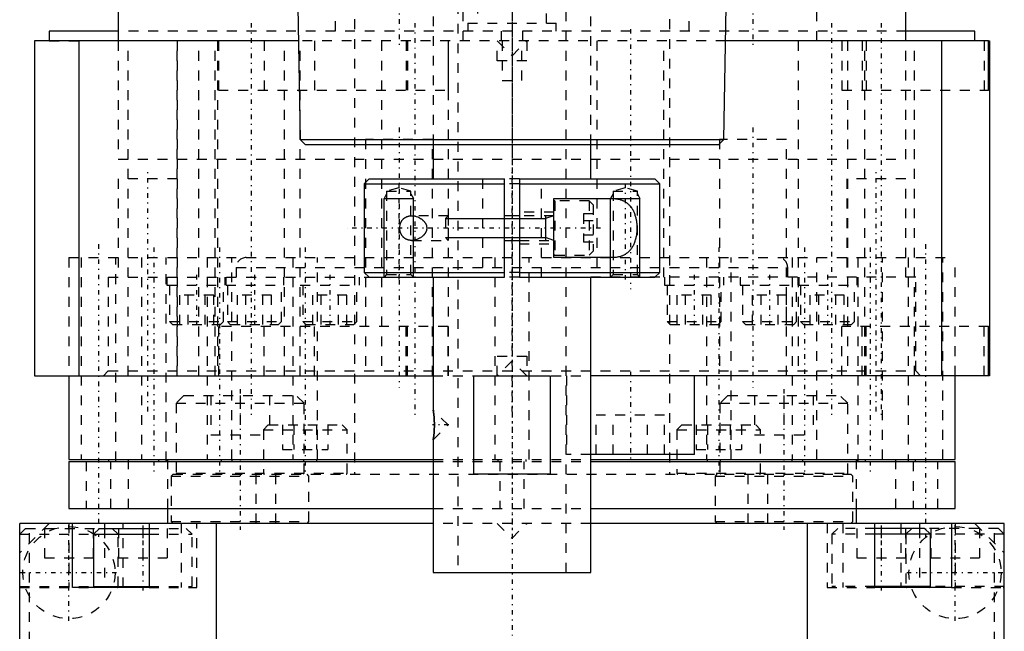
# Model space of a CAD drawing. Extents: x -70 to 70, y -1 to 571.
# Tile 2 of 13: x -50 to 50, y 118 to 180. Entities that reach past the tile are written whole.
import ezdxf

# ---------------------------------------------------------------- set-up
doc = ezdxf.new("R2010")
doc.units = 0
doc.linetypes.add('CENTER', pattern=[1.5, 0.45, -0.5, 0.05, -0.5])
doc.linetypes.add('DASHED', pattern=[2, 1, -1])
for name, color, linetype in [('AM_0', 7, 'CONTINUOUS'), ('AM_10', 7, 'CONTINUOUS'), ('AM_3', 7, 'DASHED'), ('AM_7', 7, 'CENTER')]:
    doc.layers.add(name, color=color, linetype=linetype)

msp = doc.modelspace()

# ---------------------------------------------------------------- linework, layer by layer
at = {"layer": 'AM_0', "color": 7, "linetype": 'CONTINUOUS'}
for p, q in [((-40, 182.5), (-40, 178)), ((40, 178), (40, 182.5)), ((-21.74, 181.5), (-21.51, 168)), ((21.51, 168), (21.74, 181.5)), ((-47, 179), (-47, 178)), ((-40.05, 179), (-47, 179)), ((47, 179), (40.05, 179)), ((47, 178), (47, 179)), ((-48.5, 178), (-48.5, 144)), ((-21.7, 178), (-48.5, 178)), ((-44, 178), (-44, 144)), ((48.4, 178), (21.71, 178)), ((43.67, 144), (43.67, 178)), ((48.4, 173), (48.4, 178)), ((48.4, 178), (48.4, 173)), ((48.44, 178), (48.44, 173)), ((48.44, 178), (48.5, 178)), ((48.5, 178), (48.5, 144)), ((48.5, 173), (48.4, 173)), ((-21.51, 168), (-21, 167.5)), ((-21.51, 168), (21.51, 168)), ((-21, 167.5), (21, 167.5)), ((-8, 167.5), (-8, 164)), ((8, 164), (8, 167.5)), ((21, 167.5), (21.51, 168)), ((-14.5, 164), (-15, 163.5)), ((-15, 163.5), (-15, 154.5)), ((-15, 163.5), (-0.75, 163.5)), ((-14.5, 164), (-0.75, 164)), ((-0.75, 154), (-0.75, 164)), ((0.75, 164), (14.5, 164)), ((0.75, 164), (0.75, 154)), ((0.75, 163.5), (15, 163.5)), ((15, 163.5), (14.5, 164)), ((15, 154.5), (15, 163.5)), ((4.25, 162), (10.2, 162)), ((4.25, 156), (4.25, 162)), ((0.75, 160.25), (-0.75, 160.25)), ((-0.75, 157.75), (0.75, 157.75)), ((10.2, 156), (4.25, 156)), ((-15, 154.5), (-14.5, 154)), ((-15, 154.5), (-0.75, 154.5)), ((0.75, 154.5), (15, 154.5)), ((14.5, 154), (15, 154.5)), ((-14.5, 154), (-0.75, 154)), ((-8, 154), (-8, 140.5)), ((0.75, 154), (14.5, 154)), ((8, 124), (8, 154)), ((48.4, 144), (48.4, 149)), ((48.4, 149), (48.5, 149)), ((48.4, 144), (48.4, 149)), ((48.44, 144), (48.44, 149)), ((-48.5, 144), (-8.01, 144)), ((-45, 144), (-45, 135.5)), ((-3.87, 144), (3.87, 144)), ((-3.87, 134), (-3.87, 144)), ((3.87, 144), (3.87, 134)), ((48.5, 144), (8, 144)), ((18.52, 136), (18.52, 144)), ((45, 135.5), (45, 144)), ((-8, 140.47), (-8, 140.5)), ((-7.98, 140.38), (-7.99, 140.43)), ((-7.95, 140.14), (-7.96, 140.23)), ((-8, 137.5), (-8, 137.53)), ((-8, 137.5), (-8, 124)), ((-7.99, 137.56), (-7.97, 137.67)), ((-7.96, 137.77), (-7.95, 137.87)), ((-45, 135.5), (-8, 135.5)), ((-45, 135.3), (-45, 130.5)), ((-45, 135.3), (-8, 135.3)), ((-40.98, 135.5), (-40.98, 135.3)), ((-35.87, 135.3), (-35.87, 135.5)), ((-35.13, 135.5), (-35.13, 135.3)), ((-29.51, 135.3), (-29.51, 135.5)), ((-28.46, 135.5), (-28.46, 135.3)), ((-21.14, 135.3), (-21.14, 135.5)), ((-19.85, 135.5), (-19.85, 135.3)), ((18.52, 136), (8, 136)), ((8, 135.5), (45, 135.5)), ((8, 135.3), (45, 135.3)), ((19.85, 135.3), (19.85, 135.5)), ((21.14, 135.5), (21.14, 135.3)), ((28.46, 135.3), (28.46, 135.5)), ((29.51, 135.5), (29.51, 135.3)), ((35.13, 135.3), (35.13, 135.5)), ((35.87, 135.5), (35.87, 135.3)), ((40.98, 135.3), (40.98, 135.5)), ((45, 130.5), (45, 135.3)), ((3.87, 134), (-3.87, 134)), ((-45, 130.5), (-8, 130.5)), ((-35, 130.5), (-35, 129)), ((8, 130.5), (45, 130.5)), ((35, 129), (35, 130.5)), ((-50, 117), (-50, 129)), ((-8, 129), (-50, 129)), ((-44.64, 122.5), (-44.64, 129)), ((-41.9, 128.5), (-42.5, 127.9)), ((-41.9, 128.5), (-36.86, 128.5)), ((-41.39, 129), (-41.39, 128.5)), ((-36.86, 129), (-36.86, 122.5)), ((-30, 117), (-30, 129)), ((50, 129), (8, 129)), ((30, 117), (30, 129)), ((36.86, 122.5), (36.86, 129)), ((41.9, 128.5), (36.86, 128.5)), ((41.39, 129), (41.39, 128.5)), ((42.5, 127.9), (41.9, 128.5)), ((44.64, 129), (44.64, 122.5)), ((50, 117), (50, 129)), ((-42.5, 127.9), (-42.5, 122.6)), ((-42.5, 127.9), (-36.86, 127.9)), ((42.5, 127.9), (36.86, 127.9)), ((42.5, 122.6), (42.5, 127.9)), ((-8, 124), (8, 124)), ((-36.86, 122.5), (-44.64, 122.5)), ((-42.5, 122.6), (-36.86, 122.6)), ((42.5, 122.6), (36.86, 122.6)), ((44.64, 122.5), (36.86, 122.5))]:
    msp.add_line(p, q, dxfattribs=at)
for points in [[(10.2, 162, 0), (10.23, 162, 0), (10.31, 162, 0), (10.38, 162, 0), (10.41, 161.99, 0), (10.45, 161.99, 0), (10.52, 161.98, 0), (10.59, 161.98, 0), (10.67, 161.97, 0), (10.74, 161.95, 0), (10.81, 161.94, 0), (10.84, 161.93, 0), (10.88, 161.92, 0), (10.95, 161.91, 0), (11.02, 161.88, 0), (11.09, 161.86, 0), (11.16, 161.84, 0), (11.22, 161.81, 0), (11.26, 161.8, 0), (11.29, 161.78, 0), (11.35, 161.75, 0), (11.42, 161.72, 0), (11.45, 161.7, 0), (11.48, 161.68, 0), (11.54, 161.64, 0), (11.6, 161.6, 0), (11.63, 161.58, 0), (11.66, 161.56, 0), (11.72, 161.51, 0), (11.77, 161.47, 0), (11.83, 161.42, 0), (11.88, 161.37, 0), (11.93, 161.31, 0), (11.96, 161.28, 0), (11.98, 161.26, 0), (12.03, 161.2, 0), (12.08, 161.14, 0), (12.12, 161.07, 0), (12.17, 161.01, 0), (12.21, 160.94, 0), (12.23, 160.91, 0), (12.25, 160.87, 0), (12.29, 160.8, 0), (12.33, 160.73, 0), (12.36, 160.65, 0), (12.4, 160.57, 0), (12.43, 160.48, 0), (12.45, 160.44, 0), (12.46, 160.4, 0), (12.49, 160.31, 0), (12.52, 160.22, 0), (12.55, 160.13, 0), (12.57, 160.03, 0), (12.59, 159.94, 0), (12.6, 159.89, 0), (12.61, 159.84, 0), (12.63, 159.74, 0), (12.64, 159.64, 0), (12.66, 159.55, 0), (12.67, 159.45, 0), (12.68, 159.35, 0), (12.68, 159.3, 0), (12.68, 159.25, 0), (12.69, 159.15, 0), (12.69, 159.05, 0), (12.69, 159, 0), (12.69, 158.95, 0), (12.69, 158.85, 0), (12.68, 158.75, 0), (12.68, 158.7, 0), (12.68, 158.65, 0), (12.67, 158.55, 0), (12.66, 158.45, 0), (12.64, 158.36, 0), (12.63, 158.26, 0), (12.61, 158.16, 0), (12.6, 158.11, 0), (12.59, 158.06, 0), (12.57, 157.97, 0), (12.55, 157.87, 0), (12.52, 157.78, 0), (12.49, 157.69, 0), (12.46, 157.6, 0), (12.45, 157.56, 0), (12.43, 157.52, 0), (12.4, 157.43, 0), (12.36, 157.35, 0), (12.33, 157.27, 0), (12.29, 157.2, 0), (12.25, 157.13, 0), (12.23, 157.09, 0), (12.21, 157.06, 0), (12.17, 156.99, 0), (12.12, 156.93, 0), (12.08, 156.86, 0), (12.03, 156.8, 0), (11.98, 156.74, 0), (11.96, 156.72, 0), (11.93, 156.69, 0), (11.88, 156.63, 0), (11.83, 156.58, 0), (11.77, 156.53, 0), (11.72, 156.49, 0), (11.66, 156.44, 0), (11.63, 156.42, 0), (11.6, 156.4, 0), (11.54, 156.36, 0), (11.48, 156.32, 0), (11.45, 156.3, 0), (11.42, 156.28, 0), (11.35, 156.25, 0), (11.29, 156.22, 0), (11.26, 156.2, 0), (11.22, 156.19, 0), (11.16, 156.16, 0), (11.09, 156.14, 0), (11.02, 156.12, 0), (10.95, 156.09, 0), (10.88, 156.08, 0), (10.84, 156.07, 0), (10.81, 156.06, 0), (10.74, 156.05, 0), (10.67, 156.03, 0), (10.59, 156.02, 0), (10.52, 156.02, 0), (10.45, 156.01, 0), (10.41, 156.01, 0), (10.38, 156, 0), (10.31, 156, 0), (10.23, 156, 0), (10.2, 156, 0)], [(-10.2, 157.75, 0), (-10.21, 157.75, 0), (-10.24, 157.75, 0), (-10.28, 157.75, 0), (-10.29, 157.75, 0), (-10.31, 157.75, 0), (-10.34, 157.76, 0), (-10.37, 157.76, 0), (-10.4, 157.76, 0), (-10.43, 157.77, 0), (-10.47, 157.78, 0), (-10.48, 157.78, 0), (-10.5, 157.78, 0), (-10.53, 157.79, 0), (-10.56, 157.8, 0), (-10.59, 157.81, 0), (-10.62, 157.82, 0), (-10.65, 157.83, 0), (-10.67, 157.84, 0), (-10.68, 157.84, 0), (-10.71, 157.86, 0), (-10.74, 157.87, 0), (-10.76, 157.88, 0), (-10.77, 157.88, 0), (-10.8, 157.9, 0), (-10.83, 157.92, 0), (-10.84, 157.92, 0), (-10.86, 157.93, 0), (-10.89, 157.95, 0), (-10.91, 157.97, 0), (-10.94, 157.99, 0), (-10.97, 158.01, 0), (-10.99, 158.03, 0), (-11.01, 158.05, 0), (-11.02, 158.06, 0), (-11.04, 158.08, 0), (-11.07, 158.11, 0), (-11.09, 158.13, 0), (-11.11, 158.16, 0), (-11.13, 158.18, 0), (-11.14, 158.2, 0), (-11.15, 158.21, 0), (-11.18, 158.24, 0), (-11.2, 158.27, 0), (-11.22, 158.31, 0), (-11.23, 158.34, 0), (-11.25, 158.37, 0), (-11.26, 158.39, 0), (-11.27, 158.41, 0), (-11.29, 158.45, 0), (-11.3, 158.48, 0), (-11.32, 158.52, 0), (-11.33, 158.56, 0), (-11.34, 158.6, 0), (-11.35, 158.62, 0), (-11.35, 158.64, 0), (-11.36, 158.68, 0), (-11.37, 158.72, 0), (-11.38, 158.77, 0), (-11.39, 158.81, 0), (-11.39, 158.85, 0), (-11.39, 158.87, 0), (-11.4, 158.89, 0), (-11.4, 158.94, 0), (-11.4, 158.98, 0), (-11.4, 159, 0), (-11.4, 159.02, 0), (-11.4, 159.06, 0), (-11.4, 159.11, 0), (-11.39, 159.13, 0), (-11.39, 159.15, 0), (-11.39, 159.19, 0), (-11.38, 159.23, 0), (-11.37, 159.28, 0), (-11.36, 159.32, 0), (-11.35, 159.36, 0), (-11.35, 159.38, 0), (-11.34, 159.4, 0), (-11.33, 159.44, 0), (-11.32, 159.48, 0), (-11.3, 159.52, 0), (-11.29, 159.55, 0), (-11.27, 159.59, 0), (-11.26, 159.61, 0), (-11.25, 159.63, 0), (-11.23, 159.66, 0), (-11.22, 159.69, 0), (-11.2, 159.73, 0), (-11.18, 159.76, 0), (-11.15, 159.79, 0), (-11.14, 159.8, 0), (-11.13, 159.82, 0), (-11.11, 159.84, 0), (-11.09, 159.87, 0), (-11.07, 159.89, 0), (-11.04, 159.92, 0), (-11.02, 159.94, 0), (-11.01, 159.95, 0), (-10.99, 159.97, 0), (-10.97, 159.99, 0), (-10.94, 160.01, 0), (-10.91, 160.03, 0), (-10.89, 160.05, 0), (-10.86, 160.07, 0), (-10.84, 160.08, 0), (-10.83, 160.08, 0), (-10.8, 160.1, 0), (-10.77, 160.12, 0), (-10.76, 160.12, 0), (-10.74, 160.13, 0), (-10.71, 160.14, 0), (-10.68, 160.16, 0), (-10.67, 160.16, 0), (-10.65, 160.17, 0), (-10.62, 160.18, 0), (-10.59, 160.19, 0), (-10.56, 160.2, 0), (-10.53, 160.21, 0), (-10.5, 160.22, 0), (-10.48, 160.22, 0), (-10.47, 160.22, 0), (-10.43, 160.23, 0), (-10.4, 160.24, 0), (-10.37, 160.24, 0), (-10.34, 160.24, 0), (-10.31, 160.25, 0), (-10.29, 160.25, 0), (-10.28, 160.25, 0), (-10.24, 160.25, 0), (-10.21, 160.25, 0), (-10.2, 160.25, 0)], [(-10.2, 160.25, 0), (-10.15, 160.25, 0), (-10.04, 160.24, 0), (-9.94, 160.23, 0), (-9.88, 160.22, 0), (-9.83, 160.21, 0), (-9.72, 160.18, 0), (-9.61, 160.14, 0), (-9.5, 160.09, 0), (-9.4, 160.04, 0), (-9.3, 159.98, 0), (-9.25, 159.95, 0), (-9.2, 159.92, 0), (-9.14, 159.87, 0), (-9.13, 159.86, 0), (-9.11, 159.85, 0), (-9.1, 159.84, 0), (-9.1, 159.84, 0), (-9.08, 159.82, 0), (-9.07, 159.81, 0), (-9.05, 159.8, 0), (-9.04, 159.78, 0), (-9.02, 159.77, 0), (-9.01, 159.76, 0), (-9.01, 159.76, 0), (-8.99, 159.74, 0), (-8.98, 159.73, 0), (-8.96, 159.71, 0), (-8.95, 159.7, 0), (-8.93, 159.68, 0), (-8.93, 159.67, 0), (-8.92, 159.66, 0), (-8.91, 159.65, 0), (-8.89, 159.63, 0), (-8.88, 159.61, 0), (-8.87, 159.6, 0), (-8.85, 159.58, 0), (-8.85, 159.57, 0), (-8.84, 159.56, 0), (-8.83, 159.54, 0), (-8.82, 159.52, 0), (-8.8, 159.5, 0), (-8.79, 159.48, 0), (-8.78, 159.46, 0), (-8.78, 159.45, 0), (-8.77, 159.45, 0), (-8.76, 159.43, 0), (-8.75, 159.4, 0), (-8.75, 159.39, 0), (-8.74, 159.38, 0), (-8.73, 159.36, 0), (-8.72, 159.34, 0), (-8.72, 159.33, 0), (-8.72, 159.32, 0), (-8.71, 159.3, 0), (-8.7, 159.28, 0), (-8.69, 159.26, 0), (-8.69, 159.24, 0), (-8.68, 159.21, 0), (-8.68, 159.2, 0), (-8.68, 159.19, 0), (-8.67, 159.17, 0), (-8.67, 159.15, 0), (-8.67, 159.12, 0), (-8.66, 159.1, 0), (-8.66, 159.08, 0), (-8.66, 159.07, 0), (-8.66, 159.06, 0), (-8.66, 159.03, 0), (-8.66, 159.01, 0), (-8.66, 159, 0)], [(-8.66, 159, 0), (-8.66, 158.99, 0), (-8.66, 158.97, 0), (-8.66, 158.94, 0), (-8.66, 158.93, 0), (-8.66, 158.92, 0), (-8.66, 158.9, 0), (-8.67, 158.88, 0), (-8.67, 158.85, 0), (-8.67, 158.83, 0), (-8.68, 158.81, 0), (-8.68, 158.8, 0), (-8.68, 158.79, 0), (-8.69, 158.76, 0), (-8.69, 158.74, 0), (-8.7, 158.72, 0), (-8.71, 158.7, 0), (-8.72, 158.68, 0), (-8.72, 158.67, 0), (-8.72, 158.66, 0), (-8.73, 158.64, 0), (-8.74, 158.62, 0), (-8.75, 158.61, 0), (-8.75, 158.6, 0), (-8.76, 158.57, 0), (-8.77, 158.55, 0), (-8.78, 158.55, 0), (-8.78, 158.54, 0), (-8.79, 158.52, 0), (-8.8, 158.5, 0), (-8.82, 158.48, 0), (-8.83, 158.46, 0), (-8.84, 158.44, 0), (-8.85, 158.43, 0), (-8.85, 158.42, 0), (-8.87, 158.4, 0), (-8.88, 158.39, 0), (-8.89, 158.37, 0), (-8.91, 158.35, 0), (-8.92, 158.34, 0), (-8.93, 158.33, 0), (-8.93, 158.32, 0), (-8.95, 158.3, 0), (-8.96, 158.29, 0), (-8.98, 158.27, 0), (-8.99, 158.26, 0), (-9.01, 158.24, 0), (-9.01, 158.24, 0), (-9.02, 158.23, 0), (-9.04, 158.22, 0), (-9.05, 158.2, 0), (-9.07, 158.19, 0), (-9.08, 158.18, 0), (-9.1, 158.16, 0), (-9.1, 158.16, 0), (-9.11, 158.15, 0), (-9.13, 158.14, 0), (-9.14, 158.13, 0), (-9.2, 158.08, 0), (-9.25, 158.05, 0), (-9.3, 158.02, 0), (-9.4, 157.96, 0), (-9.5, 157.91, 0), (-9.61, 157.86, 0), (-9.72, 157.82, 0), (-9.83, 157.79, 0), (-9.88, 157.78, 0), (-9.94, 157.77, 0), (-10.04, 157.76, 0), (-10.15, 157.75, 0), (-10.2, 157.75, 0)], [(-8, 140.5, 0), (-8, 140.5, 0), (-8, 140.5, 0), (-8, 140.5, 0), (-8, 140.49, 0), (-8, 140.49, 0), (-8, 140.49, 0), (-8, 140.48, 0), (-8, 140.47, 0), (-7.99, 140.46, 0), (-7.99, 140.45, 0), (-7.99, 140.45, 0), (-7.99, 140.44, 0), (-7.99, 140.43, 0), (-7.99, 140.41, 0), (-7.98, 140.39, 0), (-7.98, 140.38, 0), (-7.98, 140.36, 0), (-7.98, 140.35, 0), (-7.98, 140.34, 0), (-7.97, 140.32, 0), (-7.97, 140.3, 0), (-7.97, 140.28, 0), (-7.97, 140.27, 0), (-7.96, 140.25, 0), (-7.96, 140.22, 0), (-7.96, 140.21, 0), (-7.96, 140.2, 0), (-7.95, 140.17, 0), (-7.95, 140.14, 0), (-7.95, 140.11, 0), (-7.94, 140.09, 0), (-7.94, 140.06, 0), (-7.94, 140.04, 0), (-7.94, 140.03, 0), (-7.93, 139.99, 0), (-7.93, 139.96, 0), (-7.93, 139.93, 0), (-7.92, 139.9, 0), (-7.92, 139.86, 0), (-7.92, 139.84, 0), (-7.92, 139.83, 0), (-7.91, 139.79, 0), (-7.91, 139.75, 0), (-7.91, 139.71, 0), (-7.9, 139.68, 0), (-7.9, 139.64, 0), (-7.9, 139.62, 0), (-7.9, 139.6, 0), (-7.9, 139.56, 0), (-7.89, 139.52, 0), (-7.89, 139.48, 0), (-7.89, 139.43, 0), (-7.89, 139.39, 0), (-7.89, 139.37, 0), (-7.89, 139.35, 0), (-7.89, 139.31, 0), (-7.88, 139.27, 0), (-7.88, 139.23, 0), (-7.88, 139.18, 0), (-7.88, 139.14, 0), (-7.88, 139.12, 0), (-7.88, 139.1, 0), (-7.88, 139.06, 0), (-7.88, 139.02, 0), (-7.88, 139, 0), (-7.88, 138.98, 0), (-7.88, 138.94, 0), (-7.88, 138.9, 0), (-7.88, 138.88, 0), (-7.88, 138.86, 0), (-7.88, 138.81, 0), (-7.88, 138.77, 0), (-7.88, 138.73, 0), (-7.89, 138.69, 0), (-7.89, 138.65, 0), (-7.89, 138.63, 0), (-7.89, 138.61, 0), (-7.89, 138.56, 0), (-7.89, 138.52, 0), (-7.89, 138.48, 0), (-7.9, 138.44, 0), (-7.9, 138.4, 0), (-7.9, 138.38, 0), (-7.9, 138.36, 0), (-7.9, 138.32, 0), (-7.91, 138.28, 0), (-7.91, 138.25, 0), (-7.91, 138.21, 0), (-7.92, 138.17, 0), (-7.92, 138.16, 0), (-7.92, 138.14, 0), (-7.92, 138.1, 0), (-7.93, 138.07, 0), (-7.93, 138.04, 0), (-7.93, 138, 0), (-7.94, 137.97, 0), (-7.94, 137.96, 0), (-7.94, 137.94, 0), (-7.94, 137.91, 0), (-7.95, 137.89, 0), (-7.95, 137.86, 0), (-7.95, 137.83, 0), (-7.96, 137.8, 0), (-7.96, 137.79, 0), (-7.96, 137.78, 0), (-7.96, 137.75, 0), (-7.97, 137.73, 0), (-7.97, 137.71, 0), (-7.97, 137.7, 0), (-7.97, 137.68, 0), (-7.98, 137.66, 0), (-7.98, 137.65, 0), (-7.98, 137.64, 0), (-7.98, 137.62, 0), (-7.98, 137.6, 0), (-7.99, 137.59, 0), (-7.99, 137.57, 0), (-7.99, 137.56, 0), (-7.99, 137.55, 0), (-7.99, 137.55, 0), (-7.99, 137.54, 0), (-8, 137.53, 0), (-8, 137.52, 0), (-8, 137.51, 0), (-8, 137.51, 0), (-8, 137.51, 0), (-8, 137.5, 0), (-8, 137.5, 0), (-8, 137.5, 0), (-8, 137.5, 0)]]:
    msp.add_polyline3d(points, dxfattribs=at)
for centre, start, end in [((-42.4, 122.6), 180, 270), ((42.4, 122.6), 270, 0)]:
    msp.add_arc(centre, 0.1, start, end, dxfattribs=at)
at = {"layer": 'AM_10', "color": 7, "linetype": 'CONTINUOUS'}
for p, q in [((-12.73, 162.47), (-13, 162)), ((-10.27, 162.47), (-10, 162)), ((10.27, 162.47), (10, 162)), ((12.73, 162.47), (13, 162)), ((-13, 154), (-13, 162)), ((-13, 162), (-10, 162)), ((-10, 154), (-10, 162)), ((10, 154), (10, 162)), ((10, 162), (13, 162)), ((13, 154), (13, 162)), ((4.25, 160.25), (3.4, 159.97)), ((3.4, 160.25), (3.4, 157.75)), ((-6.75, 159.97), (3.4, 159.97)), ((-6.75, 158.03), (3.4, 158.03)), ((4.25, 157.75), (3.4, 158.03))]:
    msp.add_line(p, q, dxfattribs=at)
at = {"layer": 'AM_3', "color": 6, "linetype": 'DASHED'}
for p, q in [((-5.5, 453.75), (-5.5, 124)), ((5.5, 124), (5.5, 453.75)), ((-16, 394.2), (-16, 134)), ((-8, 394.5), (-8, 167.5)), ((8, 167.5), (8, 394.5)), ((16, 394.2), (16, 134)), ((-17.97, 186), (-17.97, 178)), ((-4.97, 178), (-4.97, 186)), ((17.97, 186), (17.97, 178)), ((30.97, 178), (30.97, 186)), ((-3.5, 183.8), (-3.5, 179.8)), ((3.5, 179.8), (3.5, 183.8)), ((-4.5, 179.8), (-4.5, 179)), ((-4.5, 179.8), (4.5, 179.8)), ((4.5, 179), (4.5, 179.8)), ((40.05, 179), (-40.05, 179)), ((-1.1, 179), (-1.1, 178)), ((1.1, 178), (1.1, 179)), ((-47, 178), (-44, 178)), ((-40, 178), (-40, 166)), ((-38.99, 144), (-38.99, 178)), ((-34, 178), (-34, 144)), ((-34, 144), (-34, 178)), ((-33.99, 144), (-33.99, 178)), ((-31.82, 144), (-31.82, 178)), ((-30.14, 144), (-30.14, 178)), ((-29.9, 178), (-29.9, 144)), ((-29.81, 178), (-29.81, 173)), ((-25.16, 178), (-25.16, 173)), ((-23.1, 144), (-23.1, 178)), ((21.71, 178), (-21.7, 178)), ((-21.5, 144), (-21.5, 178)), ((-20.07, 178), (-20.07, 173)), ((-13.26, 178), (-13.26, 144)), ((-10.74, 178), (-10.74, 173)), ((-10.63, 178), (-10.63, 173)), ((-6.5, 178), (-6.5, 173)), ((-6.46, 144), (-6.46, 178)), ((-1.5, 178), (0, 176.5)), ((-1.5, 176), (-1.5, 178)), ((-1, 178), (-1, 174)), ((0, 176.5), (1.5, 178)), ((1, 174), (1, 178)), ((1.5, 178), (1.5, 176)), ((8.62, 178), (8.62, 154)), ((15.42, 154), (15.42, 178)), ((29.05, 178), (29.05, 144)), ((33.5, 178), (33.5, 173)), ((34.08, 178), (34.08, 144)), ((35.58, 178), (35.58, 173)), ((35.85, 144), (35.85, 178)), ((35.97, 178), (35.97, 173)), ((40, 166), (40, 178)), ((40.88, 144), (40.88, 178)), ((47.97, 178), (47.97, 173)), ((1.5, 176), (-1.5, 176)), ((-1, 174), (1, 174)), ((-29.81, 173), (-6.5, 173)), ((33.5, 173), (48.4, 173)), ((-14.87, 168), (-14.87, 144)), ((-8.07, 168), (-14.87, 168)), ((-8.07, 144), (-8.07, 168)), ((21.07, 168), (21.07, 144)), ((27.87, 168), (21.07, 168)), ((27.87, 144), (27.87, 168)), ((-40, 166), (40, 166)), ((-40, 166), (0, 166)), ((-40, 164), (-40, 154)), ((-34, 164), (-40, 164)), ((-11.5, 163.08), (-12.73, 162.75)), ((-10.27, 162.75), (-11.5, 163.08)), ((-3, 164), (-3, 154)), ((0.75, 164), (-0.75, 164)), ((0.75, 163.5), (-0.75, 163.5)), ((3, 154), (3, 164)), ((11.5, 163.08), (10.27, 162.75)), ((12.73, 162.75), (11.5, 163.08)), ((34, 164), (34, 154)), ((40, 164), (34, 164)), ((40, 154), (40, 164)), ((-12.73, 162.75), (-12.73, 154.27)), ((-12.73, 162.75), (-10.27, 162.75)), ((-10.27, 154.27), (-10.27, 162.75)), ((10.27, 162.75), (10.27, 154.27)), ((10.27, 162.75), (12.73, 162.75)), ((12.73, 154.27), (12.73, 162.75)), ((7.85, 161.75), (4.35, 161.75)), ((4.35, 161.75), (4.35, 156.25)), ((8.25, 161.35), (7.85, 161.75)), ((7.85, 161.75), (7.85, 156.25)), ((8.25, 161.35), (8.25, 156.65)), ((-6.47, 160.25), (-10.2, 160.25)), ((-6.47, 160.25), (-6.75, 159.97)), ((-6.47, 160.25), (-6.47, 157.75)), ((4.25, 160.6), (0.75, 160.6)), ((4.25, 160.25), (0.75, 160.25)), ((8.25, 160.44), (7.25, 160.44)), ((7.25, 160.44), (7.25, 157.56)), ((-6.75, 159.97), (-6.75, 158.03)), ((8.25, 159.72), (7.25, 159.72)), ((-6.75, 158.03), (-6.47, 157.75)), ((8.25, 158.28), (7.25, 158.28)), ((-10.2, 157.75), (-6.47, 157.75)), ((0.75, 157.75), (4.25, 157.75)), ((0.75, 157.4), (4.25, 157.4)), ((8.25, 157.56), (7.25, 157.56)), ((4.35, 156.25), (7.85, 156.25)), ((7.85, 156.25), (8.25, 156.65)), ((-45, 156), (45, 156)), ((-45, 156), (-45, 144)), ((-45, 156), (-27, 156)), ((-43.75, 156), (-43.75, 135.5)), ((-40.25, 135.3), (-40.25, 156)), ((-37.62, 156), (-37.62, 135.5)), ((-35.12, 135.3), (-35.12, 156)), ((-30.95, 156), (-30.95, 135.5)), ((-28.45, 135.5), (-28.45, 156)), ((-22.25, 156), (-22.25, 135.5)), ((-19.75, 135.5), (-19.75, 156)), ((-1.75, 156), (-1.75, 135.5)), ((1.75, 135.5), (1.75, 156)), ((19.75, 156), (19.75, 135.5)), ((22.25, 135.5), (22.25, 156)), ((28.45, 156), (28.45, 135.5)), ((30.95, 135.5), (30.95, 156)), ((35.12, 156), (35.12, 135.3)), ((37.62, 135.5), (37.62, 156)), ((40.25, 156), (40.25, 135.3)), ((43.75, 135.5), (43.75, 156)), ((45, 144), (45, 156)), ((-28, 155), (-28, 154)), ((-28, 155), (28, 155)), ((-12.73, 154.27), (-13, 154)), ((-12.73, 154.27), (-10.27, 154.27)), ((-10, 154), (-10.27, 154.27)), ((0.75, 154.5), (-0.75, 154.5)), ((10.27, 154.27), (10, 154)), ((10.27, 154.27), (12.73, 154.27)), ((13, 154), (12.73, 154.27)), ((28, 154), (28, 155)), ((-41, 154), (-41, 144.5)), ((-41, 154), (-8, 154)), ((-35.04, 154), (-35.04, 153.2)), ((-35.04, 153.2), (-23.16, 153.2)), ((-34.79, 153.2), (-34.79, 149.5)), ((-29.29, 149.5), (-29.29, 153.2)), ((-29.16, 154), (-29.16, 153.2)), ((-29.04, 153.2), (-29.04, 154)), ((-28.91, 153.2), (-28.91, 149.5)), ((-23.41, 149.5), (-23.41, 153.2)), ((-23.16, 153.2), (-23.16, 154)), ((-21.5, 153.2), (-15.5, 153.2)), ((-21.25, 153.2), (-21.25, 149.5)), ((-15.75, 149.5), (-15.75, 153.2)), ((-15.5, 153.2), (-15.5, 154)), ((0.75, 154), (-0.75, 154)), ((41, 154), (8, 154)), ((15.5, 154), (15.5, 153.2)), ((15.5, 153.2), (21.5, 153.2)), ((15.75, 153.2), (15.75, 149.5)), ((21.25, 149.5), (21.25, 153.2)), ((21.5, 153.2), (21.5, 154)), ((23.16, 154), (23.16, 153.2)), ((23.16, 153.2), (35.04, 153.2)), ((23.41, 153.2), (23.41, 149.5)), ((28.91, 149.5), (28.91, 153.2)), ((29.04, 154), (29.04, 153.2)), ((29.16, 153.2), (29.16, 154)), ((29.29, 153.2), (29.29, 149.5)), ((34.79, 149.5), (34.79, 153.2)), ((35.04, 153.2), (35.04, 154)), ((41, 144.5), (41, 154)), ((-33.75, 149.2), (-33.75, 152.2)), ((-30.29, 152.2), (-33.75, 152.2)), ((-32.89, 149.2), (-32.89, 152.2)), ((-31.16, 149.2), (-31.16, 152.2)), ((-30.29, 149.2), (-30.29, 152.2)), ((-27.88, 149.2), (-27.88, 152.2)), ((-24.42, 152.2), (-27.88, 152.2)), ((-27.02, 149.2), (-27.02, 152.2)), ((-25.29, 149.2), (-25.29, 152.2)), ((-24.42, 149.2), (-24.42, 152.2)), ((-20.23, 149.2), (-20.23, 152.2)), ((-16.77, 152.2), (-20.23, 152.2)), ((-19.37, 149.2), (-19.37, 152.2)), ((-17.63, 149.2), (-17.63, 152.2)), ((-16.77, 149.2), (-16.77, 152.2)), ((16.77, 149.2), (16.77, 152.2)), ((20.23, 152.2), (16.77, 152.2)), ((17.63, 149.2), (17.63, 152.2)), ((19.37, 149.2), (19.37, 152.2)), ((20.23, 149.2), (20.23, 152.2)), ((24.42, 149.2), (24.42, 152.2)), ((27.88, 152.2), (24.42, 152.2)), ((25.29, 149.2), (25.29, 152.2)), ((27.02, 149.2), (27.02, 152.2)), ((27.88, 149.2), (27.88, 152.2)), ((30.29, 149.2), (30.29, 152.2)), ((33.75, 152.2), (30.29, 152.2)), ((31.16, 149.2), (31.16, 152.2)), ((32.89, 149.2), (32.89, 152.2)), ((33.75, 149.2), (33.75, 152.2)), ((-34.79, 149.5), (-34.49, 149.2)), ((-34.79, 149.5), (-29.29, 149.5)), ((-34.49, 149.2), (-29.59, 149.2)), ((-29.59, 149.2), (-29.29, 149.5)), ((-28.91, 149.5), (-28.61, 149.2)), ((-28.91, 149.5), (-23.41, 149.5)), ((-28.61, 149.2), (-23.71, 149.2)), ((-23.71, 149.2), (-23.41, 149.5)), ((-21.25, 149.5), (-20.95, 149.2)), ((-21.25, 149.5), (-15.75, 149.5)), ((-20.95, 149.2), (-16.05, 149.2)), ((-16.05, 149.2), (-15.75, 149.5)), ((15.75, 149.5), (16.05, 149.2)), ((15.75, 149.5), (21.25, 149.5)), ((16.05, 149.2), (20.95, 149.2)), ((20.95, 149.2), (21.25, 149.5)), ((23.41, 149.5), (23.71, 149.2)), ((23.41, 149.5), (28.91, 149.5)), ((23.71, 149.2), (28.61, 149.2)), ((28.61, 149.2), (28.91, 149.5)), ((29.29, 149.5), (29.59, 149.2)), ((29.29, 149.5), (34.79, 149.5)), ((29.59, 149.2), (34.49, 149.2)), ((34.49, 149.2), (34.79, 149.5)), ((-29.81, 149), (-29.81, 144)), ((-6.5, 149), (-29.81, 149)), ((-25.16, 144), (-25.16, 149)), ((-20.07, 144), (-20.07, 149)), ((-10.74, 144), (-10.74, 149)), ((-10.63, 144), (-10.63, 149)), ((-6.5, 144), (-6.5, 149)), ((33.5, 144), (33.5, 149)), ((48.4, 149), (33.5, 149)), ((35.58, 144), (35.58, 149)), ((35.97, 144), (35.97, 149)), ((47.97, 144), (47.97, 149)), ((-1.5, 146), (1.5, 146)), ((-1.5, 144), (-1.5, 146)), ((0, 145.5), (-1.5, 144)), ((1.5, 144), (0, 145.5)), ((1.5, 146), (1.5, 144)), ((-41, 144.5), (-41.5, 144)), ((-41, 144.5), (41, 144.5)), ((41.5, 144), (41, 144.5)), ((-8.01, 144), (8, 144)), ((5.52, 144), (5.52, 136)), ((-33.32, 142), (-34.12, 141.2)), ((-34.12, 141.2), (-34.12, 134.1)), ((-34.12, 141.2), (-21.12, 141.2)), ((-33.32, 142), (-21.92, 142)), ((-30.59, 142), (-30.59, 138)), ((-27.62, 142), (-27.62, 138)), ((-24.64, 142), (-24.64, 138)), ((-21.12, 141.2), (-21.92, 142)), ((-21.12, 134.1), (-21.12, 141.2)), ((21.92, 142), (21.12, 141.2)), ((21.12, 141.2), (21.12, 134.1)), ((21.12, 141.2), (34.12, 141.2)), ((21.92, 142), (33.32, 142)), ((24.64, 142), (24.64, 138)), ((27.62, 142), (27.62, 138)), ((30.59, 142), (30.59, 138)), ((34.12, 141.2), (33.32, 142)), ((34.12, 134.1), (34.12, 141.2)), ((-6.5, 139), (-8, 140.5)), ((-7.99, 140.43), (-8, 140.47)), ((-7.96, 140.23), (-7.98, 140.38)), ((8.56, 136), (8.56, 140)), ((15.49, 140), (8.56, 140)), ((10.29, 136), (10.29, 140)), ((13.75, 136), (13.75, 140)), ((15.49, 136), (15.49, 140)), ((-24.75, 139), (-25.25, 138.5)), ((-25.25, 138.5), (-25.25, 134.1)), ((-25.25, 138.5), (-16.75, 138.5)), ((-24.75, 139), (-17.25, 139)), ((-23.31, 139), (-23.31, 136.5)), ((-22.15, 139), (-22.15, 136.5)), ((-19.85, 139), (-19.85, 136.5)), ((-18.69, 139), (-18.69, 136.5)), ((-16.75, 138.5), (-17.25, 139)), ((-16.75, 134.1), (-16.75, 138.5)), ((-8, 137.5), (-6.5, 139)), ((17.25, 139), (16.75, 138.5)), ((16.75, 138.5), (16.75, 134.1)), ((16.75, 138.5), (25.25, 138.5)), ((17.25, 139), (24.75, 139)), ((18.69, 139), (18.69, 136.5)), ((19.85, 139), (19.85, 136.5)), ((22.15, 139), (22.15, 136.5)), ((23.31, 139), (23.31, 136.5)), ((25.25, 138.5), (24.75, 139)), ((25.25, 134.1), (25.25, 138.5)), ((-30.59, 138), (-24.64, 138)), ((-8, 137.53), (-7.99, 137.56)), ((-7.97, 137.67), (-7.96, 137.77)), ((24.64, 138), (30.59, 138)), ((-23.31, 136.5), (-18.69, 136.5)), ((18.69, 136.5), (23.31, 136.5)), ((-43.25, 135.3), (-43.25, 130.5)), ((-40.75, 130.5), (-40.75, 135.3)), ((-39, 135.5), (-39, 130.5)), ((-35, 135.5), (-35, 130.5)), ((-8, 135.5), (8, 135.5)), ((-8, 135.3), (8, 135.3)), ((-1.42, 135.3), (-1.42, 135.5)), ((-1.25, 135.3), (-1.25, 130.5)), ((1.25, 130.5), (1.25, 135.3)), ((1.42, 135.5), (1.42, 135.3)), ((8, 136), (5.52, 136)), ((35, 130.5), (35, 135.5)), ((39, 130.5), (39, 135.5)), ((40.75, 135.3), (40.75, 130.5)), ((43.25, 130.5), (43.25, 135.3)), ((-34.12, 134.1), (-34.02, 134)), ((-34.12, 134.1), (-16.75, 134.1)), ((-21.22, 134), (-21.12, 134.1)), ((16.75, 134.1), (34.12, 134.1)), ((21.12, 134.1), (21.22, 134)), ((34.02, 134), (34.12, 134.1)), ((-34.42, 134), (-34.62, 133.8)), ((-34.62, 133.8), (-34.62, 129.2)), ((-34.62, 133.8), (-20.62, 133.8)), ((-34.42, 134), (34.42, 134)), ((-26, 129), (-26, 134)), ((-24, 129), (-24, 134)), ((-20.62, 133.8), (-20.82, 134)), ((-20.62, 129.2), (-20.62, 133.8)), ((20.82, 134), (20.62, 133.8)), ((20.62, 133.8), (20.62, 129.2)), ((20.62, 133.8), (34.62, 133.8)), ((24, 129), (24, 134)), ((26, 129), (26, 134)), ((34.62, 133.8), (34.42, 134)), ((34.62, 129.2), (34.62, 133.8)), ((-8, 130.5), (8, 130.5)), ((-34.62, 129.2), (-34.42, 129)), ((-34.62, 129.2), (-20.62, 129.2)), ((-20.82, 129), (-20.62, 129.2)), ((20.62, 129.2), (20.82, 129)), ((20.62, 129.2), (34.62, 129.2)), ((34.42, 129), (34.62, 129.2)), ((-47, 129), (-50, 126)), ((-49.4, 128.5), (-50, 127.9)), ((-49.4, 128.5), (-41.9, 128.5)), ((-49, 117), (-49, 129)), ((-47.48, 128.5), (-47.48, 125.5)), ((-45, 129), (-45, 122.5)), ((-42.53, 128.5), (-42.53, 125.5)), ((-41.39, 128.5), (-41.39, 122.5)), ((-40, 127.9), (-40.6, 128.5)), ((-39.98, 128.5), (-39.98, 125.5)), ((-39.5, 122.5), (-39.5, 129)), ((-37.5, 128.5), (-37.5, 125.5)), ((-36.86, 128.5), (-33.1, 128.5)), ((-35.02, 128.5), (-35.02, 125.5)), ((-33.61, 129), (-33.61, 122.5)), ((-32.5, 127.9), (-33.1, 128.5)), ((-32, 122.5), (-32, 129)), ((8, 129), (-8, 129)), ((-1.5, 129), (0, 127.5)), ((0, 127.5), (1.5, 129)), ((32, 129), (32, 122.5)), ((33.1, 128.5), (32.5, 127.9)), ((36.86, 128.5), (33.1, 128.5)), ((33.61, 129), (33.61, 122.5)), ((35.02, 128.5), (35.02, 125.5)), ((37.5, 128.5), (37.5, 125.5)), ((39.5, 129), (39.5, 122.5)), ((39.98, 128.5), (39.98, 125.5)), ((40.6, 128.5), (40, 127.9)), ((41.39, 128.5), (41.39, 122.5)), ((49.4, 128.5), (41.9, 128.5)), ((42.53, 128.5), (42.53, 125.5)), ((45, 129), (45, 122.5)), ((47, 129), (50, 126)), ((47.48, 128.5), (47.48, 125.5)), ((49, 117), (49, 129)), ((50, 127.9), (49.4, 128.5)), ((-50, 127.9), (-42.5, 127.9)), ((-40, 122.6), (-40, 127.9)), ((-36.86, 127.9), (-32.5, 127.9)), ((-32.5, 122.6), (-32.5, 127.9)), ((32.5, 127.9), (32.5, 122.6)), ((36.86, 127.9), (32.5, 127.9)), ((40, 127.9), (40, 122.6)), ((50, 127.9), (42.5, 127.9)), ((-47.48, 125.5), (-42.53, 125.5)), ((-39.98, 125.5), (-35.02, 125.5)), ((35.02, 125.5), (39.98, 125.5)), ((42.53, 125.5), (47.48, 125.5)), ((-50, 122.6), (-42.5, 122.6)), ((-50, 122.5), (-42.4, 122.5)), ((-36.86, 122.6), (-32.5, 122.6)), ((-36.86, 122.5), (-32, 122.5)), ((32, 122.5), (36.86, 122.5)), ((36.86, 122.6), (32.5, 122.6)), ((50, 122.6), (42.5, 122.6)), ((44.64, 122.5), (50, 122.5))]:
    msp.add_line(p, q, dxfattribs=at)
msp.add_polyline3d([(-7.95, 137.87, 0), (-7.95, 137.87, 0), (-7.95, 137.89, 0), (-7.94, 137.91, 0), (-7.94, 137.91, 0), (-7.94, 137.92, 0), (-7.94, 137.94, 0), (-7.94, 137.96, 0), (-7.94, 137.97, 0), (-7.93, 137.99, 0), (-7.93, 138.01, 0), (-7.93, 138.02, 0), (-7.93, 138.03, 0), (-7.93, 138.04, 0), (-7.93, 138.06, 0), (-7.93, 138.08, 0), (-7.92, 138.1, 0), (-7.92, 138.12, 0), (-7.92, 138.13, 0), (-7.92, 138.14, 0), (-7.92, 138.16, 0), (-7.92, 138.18, 0), (-7.92, 138.19, 0), (-7.91, 138.2, 0), (-7.91, 138.22, 0), (-7.91, 138.24, 0), (-7.91, 138.25, 0), (-7.91, 138.26, 0), (-7.91, 138.28, 0), (-7.91, 138.31, 0), (-7.9, 138.33, 0), (-7.9, 138.35, 0), (-7.9, 138.37, 0), (-7.9, 138.38, 0), (-7.9, 138.39, 0), (-7.9, 138.42, 0), (-7.9, 138.44, 0), (-7.9, 138.46, 0), (-7.89, 138.48, 0), (-7.89, 138.51, 0), (-7.89, 138.52, 0), (-7.89, 138.53, 0), (-7.89, 138.55, 0), (-7.89, 138.57, 0), (-7.89, 138.6, 0), (-7.89, 138.62, 0), (-7.89, 138.64, 0), (-7.89, 138.66, 0), (-7.89, 138.67, 0), (-7.89, 138.69, 0), (-7.88, 138.71, 0), (-7.88, 138.74, 0), (-7.88, 138.76, 0), (-7.88, 138.79, 0), (-7.88, 138.8, 0), (-7.88, 138.81, 0), (-7.88, 138.83, 0), (-7.88, 138.86, 0), (-7.88, 138.88, 0), (-7.88, 138.9, 0), (-7.88, 138.92, 0), (-7.88, 138.94, 0), (-7.88, 138.95, 0), (-7.88, 138.97, 0), (-7.88, 138.99, 0), (-7.88, 139, 0), (-7.88, 139.02, 0), (-7.88, 139.04, 0), (-7.88, 139.06, 0), (-7.88, 139.07, 0), (-7.88, 139.08, 0), (-7.88, 139.11, 0), (-7.88, 139.13, 0), (-7.88, 139.15, 0), (-7.88, 139.18, 0), (-7.88, 139.2, 0), (-7.88, 139.21, 0), (-7.88, 139.22, 0), (-7.88, 139.25, 0), (-7.88, 139.27, 0), (-7.88, 139.29, 0), (-7.89, 139.32, 0), (-7.89, 139.34, 0), (-7.89, 139.35, 0), (-7.89, 139.36, 0), (-7.89, 139.39, 0), (-7.89, 139.41, 0), (-7.89, 139.43, 0), (-7.89, 139.46, 0), (-7.89, 139.48, 0), (-7.89, 139.49, 0), (-7.89, 139.5, 0), (-7.89, 139.53, 0), (-7.9, 139.55, 0), (-7.9, 139.57, 0), (-7.9, 139.59, 0), (-7.9, 139.62, 0), (-7.9, 139.63, 0), (-7.9, 139.64, 0), (-7.9, 139.66, 0), (-7.91, 139.68, 0), (-7.91, 139.7, 0), (-7.91, 139.72, 0), (-7.91, 139.75, 0), (-7.91, 139.76, 0), (-7.91, 139.77, 0), (-7.91, 139.79, 0), (-7.92, 139.81, 0), (-7.92, 139.82, 0), (-7.92, 139.83, 0), (-7.92, 139.85, 0), (-7.92, 139.87, 0), (-7.92, 139.88, 0), (-7.92, 139.89, 0), (-7.92, 139.91, 0), (-7.93, 139.93, 0), (-7.93, 139.94, 0), (-7.93, 139.96, 0), (-7.93, 139.98, 0), (-7.93, 139.99, 0), (-7.93, 140, 0), (-7.94, 140.02, 0), (-7.94, 140.03, 0), (-7.94, 140.05, 0), (-7.94, 140.07, 0), (-7.94, 140.08, 0), (-7.94, 140.09, 0), (-7.94, 140.1, 0), (-7.95, 140.12, 0), (-7.95, 140.13, 0), (-7.95, 140.14, 0)], dxfattribs=at)
for centre in [(-45, 124), (45, 124)]:
    msp.add_circle(centre, 4.68, dxfattribs=at)
for centre, radius, start, end in [((4.35, 161.65), 0.1, 90, 179.9989), ((4.35, 156.35), 0.1, 180, 270), ((-27, 155), 1, 90, 180), ((27, 155), 1, 0, 90), ((-25.15, 134.1), 0.1, 180, 270), ((-16.85, 134.1), 0.1, 270, 0), ((16.85, 134.1), 0.1, 180, 270), ((25.15, 134.1), 0.1, 270, 0), ((-49.9, 122.6), 0.1, 180, 270), ((-40.1, 122.6), 0.1, 270, 0), ((-32.6, 122.6), 0.1, 270, 0), ((32.6, 122.6), 0.1, 180, 270), ((40.1, 122.6), 0.1, 180, 270), ((49.9, 122.6), 0.1, 270, 0)]:
    msp.add_arc(centre, radius, start, end, dxfattribs=at)
at = {"layer": 'AM_7', "color": 4, "linetype": 'CENTER'}
for p, q in [((0, 470.5), (0, 107.5)), ((0, 454.2), (0, 146)), ((0, 199.1), (0, 127.42)), ((-11.47, 186.4), (-11.47, 177.6)), ((24.47, 186.4), (24.47, 177.6)), ((0, 184.04), (0, 165.4)), ((-26.5, 179.82), (-26.5, 139.68)), ((-9.86, 179.82), (-9.86, 139.68)), ((12.02, 179.2), (12.02, 152.8)), ((32.45, 179.82), (32.45, 139.68)), ((37.48, 179.82), (37.48, 139.68)), ((-11.47, 169.2), (-11.47, 142.8)), ((24.47, 169.2), (24.47, 142.8)), ((-37, 140.38), (-37, 165.12)), ((0, 140.38), (0, 165.12)), ((37, 140.38), (37, 165.12)), ((-11.5, 163.53), (-11.5, 153.55)), ((11.5, 163.53), (11.5, 153.55)), ((9, 159), (-16.75, 159)), ((-42, 157.35), (-42, 127.65)), ((-36.37, 157.03), (-36.37, 134.26)), ((-29.7, 157.03), (-29.7, 134.26)), ((-21, 157.03), (-21, 133.75)), ((21, 157.03), (21, 133.75)), ((29.7, 157.03), (29.7, 134.26)), ((36.37, 157.03), (36.37, 134.26)), ((42, 157.35), (42, 127.65)), ((-32.04, 154.24), (-32.04, 148.96)), ((-26.16, 154.24), (-26.16, 148.96)), ((-18.5, 154.24), (-18.5, 148.96)), ((18.5, 154.24), (18.5, 148.96)), ((26.16, 154.24), (26.16, 148.96)), ((32.04, 154.24), (32.04, 148.96)), ((12.02, 144.4), (12.02, 135.6)), ((-27.62, 142.65), (-27.62, 128.35)), ((27.62, 142.65), (27.62, 128.35)), ((-6.43, 139), (-8.08, 139)), ((-45, 119.09), (-45, 128.91)), ((-37.5, 128.8), (-37.5, 122.2)), ((37.5, 128.8), (37.5, 122.2)), ((45, 119.09), (45, 128.91)), ((-49.91, 124), (-40.09, 124)), ((40.09, 124), (49.91, 124))]:
    msp.add_line(p, q, dxfattribs=at)

doc.saveas('drawing.dxf')
